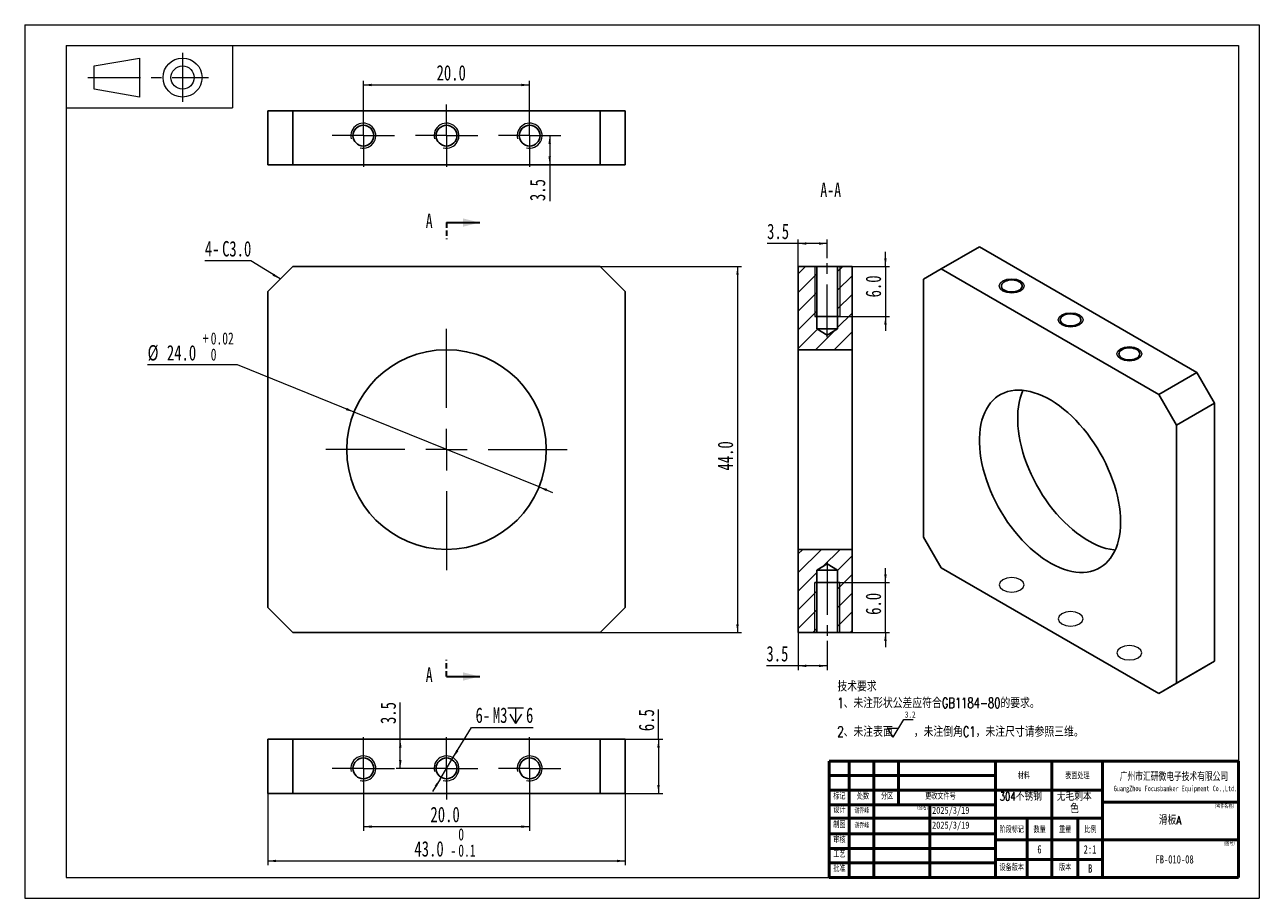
# Model space of a CAD drawing. Header units: millimetres. Extents: x 0 to 297, y 0 to 210.
import ezdxf

# ---------------------------------------------------------------- set-up
doc = ezdxf.new("R2010")
doc.units = ezdxf.units.MM
doc.linetypes.add('CENTERX2', pattern=[20.32, 12.7, -2.54, 2.54, -2.54])
doc.linetypes.add('HIDDEN', pattern=[1.905, 1.27, -0.635])
doc.styles.add('SLDTEXTSTYLE0', font='TXT', dxfattribs={"width": 0.7, "bigfont": 'bigfont'})
doc.styles.add('SLDTEXTSTYLE1', font='TXT', dxfattribs={"width": 0.7})
doc.styles.add('SLDTEXTSTYLE2', font='TXT', dxfattribs={"width": 0.75, "bigfont": 'bigfont'})
doc.styles.add('SLDTEXTSTYLE3', font='TXT', dxfattribs={"width": 0.75})
doc.dimstyles.new('SLDDIMSTYLE0', dxfattribs={"dimtxt": 3.950146, "dimasz": 2, "dimexe": 0, "dimexo": 0.0625, "dimgap": 0.987537, "dimtad": 0, "dimtih": 1, "dimtoh": 1, "dimdec": 1, "dimlfac": 0.5, "dimrnd": 1e-09, "dimzin": 4, "dimdsep": 46, "dimtxsty": 'SLDTEXTSTYLE1', "dimsah": 1, "dimcen": 0, "dimadec": 0, "dimazin": 1, "dimtol": 1, "dimtp": 0.02, "dimtfac": 1, "dimtmove": 0, "dimatfit": 3, "dimfxl": 0, "dimfrac": 2, "dimtolj": 1, "dimarcsym": 0})
doc.dimstyles.new('SLDDIMSTYLE1', dxfattribs={"dimtxt": 3.950146, "dimasz": 2, "dimexe": 0, "dimexo": 0.0625, "dimgap": 0.987537, "dimtad": 2, "dimdec": 1, "dimlfac": 0.5, "dimrnd": 1e-09, "dimzin": 4, "dimdsep": 46, "dimtxsty": 'SLDTEXTSTYLE1', "dimsah": 1, "dimcen": 0.09, "dimadec": 0, "dimazin": 1, "dimtfac": 1, "dimtofl": 0, "dimtmove": 0, "dimatfit": 3, "dimfxl": 0, "dimfrac": 2, "dimtolj": 1, "dimtzin": 12, "dimarcsym": 0})
doc.dimstyles.new('SLDDIMSTYLE2', dxfattribs={"dimtxt": 3.950146, "dimasz": 2, "dimexe": 0, "dimexo": 0.0625, "dimgap": 0.987537, "dimtad": 2, "dimdec": 1, "dimlfac": 0.5, "dimrnd": 1e-09, "dimzin": 12, "dimdsep": 46, "dimtxsty": 'SLDTEXTSTYLE1', "dimsah": 1, "dimcen": 0.09, "dimadec": 0, "dimazin": 3, "dimtfac": 1, "dimtofl": 0, "dimtmove": 0, "dimatfit": 3, "dimfxl": 0, "dimfrac": 2, "dimtolj": 1, "dimtzin": 12, "dimarcsym": 0})
doc.dimstyles.new('SLDDIMSTYLE3', dxfattribs={"dimtxt": 3.950146, "dimasz": 2, "dimexe": 0, "dimexo": 0.0625, "dimgap": 0.987537, "dimtad": 2, "dimdec": 1, "dimlfac": 0.5, "dimrnd": 1e-09, "dimzin": 4, "dimdsep": 46, "dimtxsty": 'SLDTEXTSTYLE1', "dimsah": 1, "dimcen": 0.09, "dimadec": 0, "dimazin": 1, "dimtol": 1, "dimtm": 0.1, "dimtfac": 1, "dimtdec": 1, "dimtofl": 0, "dimtmove": 0, "dimatfit": 3, "dimfxl": 0, "dimfrac": 2, "dimtolj": 1, "dimtzin": 0, "dimarcsym": 0})
doc.dimstyles.new('SLDDIMSTYLE4', dxfattribs={"dimtxt": 3.950146, "dimasz": 2, "dimexe": 0, "dimexo": 0.0625, "dimgap": 0.987537, "dimtad": 2, "dimdec": 1, "dimlfac": 0.5, "dimrnd": 1e-09, "dimzin": 12, "dimdsep": 46, "dimtxsty": 'SLDTEXTSTYLE1', "dimsah": 1, "dimcen": 0.09, "dimadec": 0, "dimazin": 3, "dimtfac": 1, "dimtdec": 1, "dimtofl": 0, "dimtmove": 0, "dimatfit": 3, "dimfxl": 0, "dimfrac": 2, "dimtolj": 1, "dimtzin": 12, "dimarcsym": 0})
doc.dimstyles.new('SLDDIMSTYLE5', dxfattribs={"dimtxt": 3.950146, "dimasz": 2, "dimexe": 0, "dimexo": 0.0625, "dimgap": 0.987537, "dimtad": 0, "dimtih": 1, "dimtoh": 1, "dimdec": 1, "dimlfac": 0.5, "dimrnd": 1e-09, "dimzin": 12, "dimdsep": 46, "dimtxsty": 'SLDTEXTSTYLE1', "dimsah": 1, "dimcen": 0, "dimadec": 0, "dimazin": 3, "dimtfac": 1, "dimtmove": 0, "dimatfit": 3, "dimfxl": 0, "dimfrac": 2, "dimtolj": 1, "dimtzin": 12, "dimarcsym": 0})
doc.dimstyles.new('SLDDIMSTYLE6', dxfattribs={"dimtxt": 3.950146, "dimasz": 2, "dimexe": 0, "dimexo": 0.0625, "dimgap": 0.987537, "dimtad": 2, "dimdec": 1, "dimlfac": 0.5, "dimrnd": 1e-09, "dimzin": 4, "dimdsep": 46, "dimtxsty": 'SLDTEXTSTYLE1', "dimsah": 1, "dimcen": 0.09, "dimadec": 0, "dimazin": 1, "dimtfac": 1, "dimtmove": 0, "dimatfit": 0, "dimfxl": 0, "dimfrac": 2, "dimtolj": 1, "dimtzin": 12, "dimarcsym": 0})

# ---------------------------------------------------------------- blocks, each defined once
blk = doc.blocks.new('SW_NOTE_0')
at = {"color": 0, "linetype": 'Continuous', "lineweight": 0}
for p, q in [((13.44, -10.29), (12.17, -8.15)), ((14.7, -8.15), (12.17, -8.15)), ((13.44, -10.29), (15.97, -6.01)), ((15.97, -6.01), (18.21, -6.01))]:
    blk.add_line(p, q, dxfattribs=at)
at = {"color": 0, "linetype": 'Continuous', "lineweight": 0, "attachment_point": 1}
for s, insert, char_height, style in [('技术要求', (0, 3.22), 2.5, 'SLDTEXTSTYLE0'), ('1、未注形状公差应符合GB1184-80的要求。', (0, -0.78), 2.5, 'SLDTEXTSTYLE0'), ('3.2', (16.24, -4.07), 1.5, 'SLDTEXTSTYLE1'), ('2、未注表面', (0, -7.68), 2.5, 'SLDTEXTSTYLE0'), ('，未注倒角C1，未注尺寸请参照三维。', (18.37, -7.68), 2.5, 'SLDTEXTSTYLE0')]:
    blk.add_mtext(s, dxfattribs=dict(at, insert=insert, char_height=char_height, style=style))
blk = doc.blocks.new('SW_NOTE_0_1')
at = {"color": 0, "linetype": 'Continuous', "lineweight": 0, "char_height": 2, "attachment_point": 2, "style": 'SLDTEXTSTYLE2'}
for s, insert in [('无毛刺本', (5.25, 2.58)), ('色', (5.31, -0.42))]:
    blk.add_mtext(s, dxfattribs=dict(at, insert=insert))
blk = doc.blocks.new('SW_NOTE_0_2')
at = {"color": 0, "linetype": 'Continuous', "lineweight": 0, "attachment_point": 2}
for s, insert, char_height, style in [('广州市汇研微电子技术有限公司', (16.21, 2.45), 1.9, 'SLDTEXTSTYLE0'), ('GuangZhou Focusbanker Equipment Co.,Ltd.', (16.58, -0.62), 1.3, 'SLDTEXTSTYLE1')]:
    blk.add_mtext(s, dxfattribs=dict(at, insert=insert, char_height=char_height, style=style))
blk = doc.blocks.new('SW_CHAMFER_DIMENSION_0')
at = {"color": 0, "linetype": 'Continuous', "lineweight": 0}
for p, q in [((11.08, 0), (0, 0)), ((18.14, -4.35), (11.08, 0))]:
    blk.add_line(p, q, dxfattribs=at)
at = {"color": 0, "linetype": 'Continuous', "lineweight": 18}
blk.add_solid([(18.14, -4.35), (16.59, -3.04), (16.28, -3.55)], dxfattribs=at)
at = {"color": 0, "linetype": 'Continuous', "lineweight": 18, "attachment_point": 1, "style": 'SLDTEXTSTYLE1'}
for s, insert, char_height in [('4-', (0, 4.77), 3.704), ('C', (4.16, 4.77), 3.7), ('3.0', (5.89, 4.77), 3.704)]:
    blk.add_mtext(s, dxfattribs=dict(at, insert=insert, char_height=char_height))
blk = doc.blocks.new('_D')
at = {"color": 7, "linetype": 'Continuous', "lineweight": 0}
for p, q in [((51.18, 128.2), (29.55, 128.2)), ((79.21, 116.87), (51.18, 128.2)), ((123.71, 98.88), (79.21, 116.87)), ((123.71, 98.88), (126.96, 97.57))]:
    blk.add_line(p, q, dxfattribs=at)
at = {"color": 7, "linetype": 'Continuous', "lineweight": 18}
for points in [[(79.21, 116.87), (77.47, 117.9), (77.25, 117.34)], [(123.71, 98.88), (125.45, 97.85), (125.68, 98.41)]]:
    blk.add_solid(points, dxfattribs=at)
at = {"color": 7, "linetype": 'Continuous', "lineweight": 18, "attachment_point": 1, "style": 'SLDTEXTSTYLE1'}
for s, insert, char_height in [('+', (42.84, 136.04), 2.91), ('0.02', (44.74, 136.04), 2.91), ('%%c', (29.55, 132.98), 3.704), ('24.0', (34.19, 132.98), 3.704), ('0', (44.74, 132.16), 2.91)]:
    blk.add_mtext(s, dxfattribs=dict(at, insert=insert, char_height=char_height))
blk = doc.blocks.new('_D_1')
at = {"color": 7, "linetype": 'Continuous', "lineweight": 0}
for p, q in [((138.46, 151.87), (172.46, 151.87)), ((171.46, 151.87), (171.46, 63.87)), ((138.46, 63.87), (172.46, 63.87))]:
    blk.add_line(p, q, dxfattribs=at)
at = {"color": 7, "linetype": 'Continuous', "lineweight": 18}
for points in [[(171.46, 151.87), (171.16, 149.87), (171.76, 149.87)], [(171.46, 63.87), (171.76, 65.87), (171.16, 65.87)]]:
    blk.add_solid(points, dxfattribs=at)
at = {"color": 7, "linetype": 'Continuous', "lineweight": 18, "insert": (166.69, 102.81), "char_height": 3.704, "attachment_point": 1, "rotation": 90, "style": 'SLDTEXTSTYLE1'}
blk.add_mtext('44.0', dxfattribs=at)
blk = doc.blocks.new('SW_CENTERMARKSYMBOL_0')
at = {"color": 0, "linetype": 'Continuous', "lineweight": 18}
for p, q in [((0, 10), (0, 29)), ((0, 0), (0, 5)), ((-10, 0), (-29, 0)), ((0, 0), (-5, 0)), ((0, 0), (0, -5)), ((0, 0), (5, 0)), ((10, 0), (29, 0)), ((0, -10), (0, -29))]:
    blk.add_line(p, q, dxfattribs=at)
blk = doc.blocks.new('_D_2')
at = {"color": 7, "linetype": 'Continuous', "lineweight": 0}
for p, q in [((90.34, 38.22), (90.34, 47.07)), ((90.34, 31.22), (90.34, 38.22)), ((93.96, 31.22), (89.34, 31.22))]:
    blk.add_line(p, q, dxfattribs=at)
at = {"color": 7, "linetype": 'Continuous', "lineweight": 18}
for points in [[(90.34, 38.22), (90.04, 36.22), (90.64, 36.22)], [(90.34, 31.22), (90.64, 33.22), (90.04, 33.22)]]:
    blk.add_solid(points, dxfattribs=at)
at = {"color": 7, "linetype": 'Continuous', "lineweight": 18, "insert": (85.57, 41.88), "char_height": 3.704, "attachment_point": 1, "rotation": 90, "style": 'SLDTEXTSTYLE1'}
blk.add_mtext('3.5', dxfattribs=at)
blk = doc.blocks.new('_D_3')
at = {"color": 7, "linetype": 'Continuous', "lineweight": 0}
for p, q in [((81.46, 23.72), (81.46, 16.22)), ((121.46, 23.72), (121.46, 16.22)), ((81.46, 17.22), (121.46, 17.22))]:
    blk.add_line(p, q, dxfattribs=at)
at = {"color": 7, "linetype": 'Continuous', "lineweight": 18}
for points in [[(81.46, 17.22), (83.46, 16.92), (83.46, 17.52)], [(121.46, 17.22), (119.46, 17.52), (119.46, 16.92)]]:
    blk.add_solid(points, dxfattribs=at)
at = {"color": 7, "linetype": 'Continuous', "lineweight": 18, "insert": (97.59, 21.99), "char_height": 3.704, "attachment_point": 1, "style": 'SLDTEXTSTYLE1'}
blk.add_mtext('20.0', dxfattribs=at)
blk = doc.blocks.new('_D_4')
at = {"color": 7, "linetype": 'Continuous', "lineweight": 0}
for p, q in [((58.46, 25.22), (58.46, 7.97)), ((144.46, 25.22), (144.46, 7.97)), ((58.46, 8.97), (144.46, 8.97))]:
    blk.add_line(p, q, dxfattribs=at)
at = {"color": 7, "linetype": 'Continuous', "lineweight": 18}
for points in [[(58.46, 8.97), (60.46, 8.67), (60.46, 9.27)], [(144.46, 8.97), (142.46, 9.27), (142.46, 8.67)]]:
    blk.add_solid(points, dxfattribs=at)
at = {"color": 7, "linetype": 'Continuous', "lineweight": 18, "attachment_point": 1, "style": 'SLDTEXTSTYLE1'}
for s, insert, char_height in [('0', (104.29, 16.81), 2.91), ('43.0', (93.73, 13.74), 3.704), ('0.1', (104.29, 12.93), 2.91), ('-', (102.38, 12.93), 2.91)]:
    blk.add_mtext(s, dxfattribs=dict(at, insert=insert, char_height=char_height))
blk = doc.blocks.new('_D_5')
at = {"color": 7, "linetype": 'Continuous', "lineweight": 0}
for p, q in [((152.46, 38.22), (152.46, 45.35)), ((144.46, 38.22), (153.46, 38.22)), ((152.46, 38.22), (152.46, 25.22)), ((144.46, 25.22), (153.46, 25.22))]:
    blk.add_line(p, q, dxfattribs=at)
at = {"color": 7, "linetype": 'Continuous', "lineweight": 18}
for points in [[(152.46, 38.22), (152.16, 36.22), (152.76, 36.22)], [(152.46, 25.22), (152.76, 27.22), (152.16, 27.22)]]:
    blk.add_solid(points, dxfattribs=at)
at = {"color": 7, "linetype": 'Continuous', "lineweight": 18, "insert": (147.69, 40.17), "char_height": 3.704, "attachment_point": 1, "rotation": 90, "style": 'SLDTEXTSTYLE1'}
blk.add_mtext('6.5', dxfattribs=at)
blk = doc.blocks.new('SW_SYMBOL_HOLE_DEPTH')
at = {"color": 0, "linetype": 'Continuous', "lineweight": 18}
for p, q in [((0, 875), (800, 875)), ((400, 875), (400, 75)), ((100, 555), (400, 75)), ((700, 555), (400, 75))]:
    blk.add_line(p, q, dxfattribs=at)
blk = doc.blocks.new('_D_6')
at = {"color": 7, "linetype": 'Continuous', "lineweight": 0}
for p, q in [((103.02, 33.78), (107.44, 41.09)), ((107.44, 41.09), (122.31, 41.09)), ((99.91, 28.65), (103.02, 33.78)), ((99.91, 28.65), (98.09, 25.66))]:
    blk.add_line(p, q, dxfattribs=at)
at = {"color": 7, "linetype": 'Continuous', "lineweight": 18}
for points in [[(103.02, 33.78), (104.31, 35.34), (103.8, 35.65)], [(99.91, 28.65), (98.62, 27.1), (99.13, 26.79)]]:
    blk.add_solid(points, dxfattribs=at)
at = {"color": 7, "linetype": 'Continuous', "lineweight": 18, "xscale": 0.004774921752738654, "yscale": 0.004774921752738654, "zscale": 0.004774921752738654}
blk.add_blockref('SW_SYMBOL_HOLE_DEPTH', (116.18, 41.62), dxfattribs=at)
at = {"color": 7, "linetype": 'Continuous', "lineweight": 18, "attachment_point": 1, "style": 'SLDTEXTSTYLE1'}
for s, insert, char_height in [('6-', (108.44, 45.86), 3.704), ('M3', (112.6, 45.86), 3.704), ('6', (120.58, 45.86), 3.7)]:
    blk.add_mtext(s, dxfattribs=dict(at, insert=insert, char_height=char_height))
blk = doc.blocks.new('SW_CENTERMARKSYMBOL_1')
at = {"color": 0, "linetype": 'Continuous', "lineweight": 18}
for p, q in [((0, 5), (0, 7.5)), ((0, 0), (0, 5)), ((-5, 0), (-7.5, 0)), ((0, 0), (-5, 0)), ((0, 0), (0, -5)), ((0, 0), (5, 0)), ((5, 0), (7.5, 0)), ((0, -5), (0, -7.5))]:
    blk.add_line(p, q, dxfattribs=at)
blk = doc.blocks.new('SW_CENTERMARKSYMBOL_2')
at = {"color": 0, "linetype": 'Continuous', "lineweight": 18}
for p, q in [((0, 5), (0, 7.5)), ((0, 0), (0, 5)), ((-5, 0), (-7.5, 0)), ((0, 0), (-5, 0)), ((0, 0), (0, -5)), ((0, 0), (5, 0)), ((5, 0), (7.5, 0)), ((0, -5), (0, -7.5))]:
    blk.add_line(p, q, dxfattribs=at)
blk = doc.blocks.new('SW_CENTERMARKSYMBOL_3')
at = {"color": 0, "linetype": 'Continuous', "lineweight": 18}
for p, q in [((0, 5), (0, 7.5)), ((0, 0), (0, 5)), ((-5, 0), (-7.5, 0)), ((0, 0), (-5, 0)), ((0, 0), (0, -5)), ((0, 0), (5, 0)), ((5, 0), (7.5, 0)), ((0, -5), (0, -7.5))]:
    blk.add_line(p, q, dxfattribs=at)
blk = doc.blocks.new('_D_7')
at = {"color": 7, "linetype": 'Continuous', "lineweight": 0}
for p, q in [((81.46, 190.83), (81.46, 196.51)), ((121.46, 190.83), (121.46, 196.51)), ((81.46, 195.51), (121.46, 195.51))]:
    blk.add_line(p, q, dxfattribs=at)
at = {"color": 7, "linetype": 'Continuous', "lineweight": 18}
for points in [[(81.46, 195.51), (83.46, 195.21), (83.46, 195.81)], [(121.46, 195.51), (119.46, 195.81), (119.46, 195.21)]]:
    blk.add_solid(points, dxfattribs=at)
at = {"color": 7, "linetype": 'Continuous', "lineweight": 18, "insert": (99.07, 200.29), "char_height": 3.704, "attachment_point": 1, "style": 'SLDTEXTSTYLE1'}
blk.add_mtext('20.0', dxfattribs=at)
blk = doc.blocks.new('_D_8')
at = {"color": 7, "linetype": 'Continuous', "lineweight": 0}
for p, q in [((126.28, 183.33), (126.28, 176.33)), ((126.28, 176.33), (126.28, 167.59))]:
    blk.add_line(p, q, dxfattribs=at)
at = {"color": 7, "linetype": 'Continuous', "lineweight": 18}
for points in [[(126.28, 183.33), (125.98, 181.33), (126.58, 181.33)], [(126.28, 176.33), (126.58, 178.33), (125.98, 178.33)]]:
    blk.add_solid(points, dxfattribs=at)
at = {"color": 7, "linetype": 'Continuous', "lineweight": 18, "insert": (121.51, 167.59), "char_height": 3.704, "attachment_point": 1, "rotation": 90, "style": 'SLDTEXTSTYLE1'}
blk.add_mtext('3.5', dxfattribs=at)
blk = doc.blocks.new('SW_CENTERMARKSYMBOL_4')
at = {"color": 0, "linetype": 'Continuous', "lineweight": 18}
for p, q in [((0, 5), (0, 7.5)), ((0, 0), (0, 5)), ((-5, 0), (-7.5, 0)), ((0, 0), (-5, 0)), ((0, 0), (0, -5)), ((0, 0), (5, 0)), ((5, 0), (7.5, 0)), ((0, -5), (0, -7.5))]:
    blk.add_line(p, q, dxfattribs=at)
blk = doc.blocks.new('SW_CENTERMARKSYMBOL_5')
at = {"color": 0, "linetype": 'Continuous', "lineweight": 18}
for p, q in [((0, 5), (0, 7.5)), ((0, 0), (0, 5)), ((-5, 0), (-7.5, 0)), ((0, 0), (-5, 0)), ((0, 0), (0, -5)), ((0, 0), (5, 0)), ((5, 0), (7.5, 0)), ((0, -5), (0, -7.5))]:
    blk.add_line(p, q, dxfattribs=at)
blk = doc.blocks.new('SW_CENTERMARKSYMBOL_6')
at = {"color": 0, "linetype": 'Continuous', "lineweight": 18}
for p, q in [((0, 5), (0, 7.5)), ((0, 0), (0, 5)), ((-5, 0), (-7.5, 0)), ((0, 0), (-5, 0)), ((0, 0), (0, -5)), ((0, 0), (5, 0)), ((5, 0), (7.5, 0)), ((0, -5), (0, -7.5))]:
    blk.add_line(p, q, dxfattribs=at)
blk = doc.blocks.new('_D_9')
at = {"color": 7, "linetype": 'Continuous', "lineweight": 0}
for p, q in [((186.05, 151.87), (186.05, 158.39)), ((193.05, 153.87), (193.05, 158.39)), ((186.05, 157.39), (178.58, 157.39)), ((193.05, 157.39), (186.05, 157.39))]:
    blk.add_line(p, q, dxfattribs=at)
at = {"color": 7, "linetype": 'Continuous', "lineweight": 18}
for points in [[(186.05, 157.39), (188.05, 157.09), (188.05, 157.69)], [(193.05, 157.39), (191.05, 157.69), (191.05, 157.09)]]:
    blk.add_solid(points, dxfattribs=at)
at = {"color": 7, "linetype": 'Continuous', "lineweight": 18, "insert": (178.58, 162.17), "char_height": 3.704, "attachment_point": 1, "style": 'SLDTEXTSTYLE1'}
blk.add_mtext('3.5', dxfattribs=at)
blk = doc.blocks.new('_D_10')
at = {"color": 7, "linetype": 'Continuous', "lineweight": 0}
for p, q in [((186.05, 63.87), (186.05, 54.87)), ((193.05, 61.87), (193.05, 54.87)), ((186.05, 55.87), (178.41, 55.87)), ((193.05, 55.87), (186.05, 55.87))]:
    blk.add_line(p, q, dxfattribs=at)
at = {"color": 7, "linetype": 'Continuous', "lineweight": 18}
for points in [[(186.05, 55.87), (188.05, 55.57), (188.05, 56.17)], [(193.05, 55.87), (191.05, 56.17), (191.05, 55.57)]]:
    blk.add_solid(points, dxfattribs=at)
at = {"color": 7, "linetype": 'Continuous', "lineweight": 18, "insert": (178.41, 60.65), "char_height": 3.704, "attachment_point": 1, "style": 'SLDTEXTSTYLE1'}
blk.add_mtext('3.5', dxfattribs=at)
blk = doc.blocks.new('_D_11')
at = {"color": 7, "linetype": 'Continuous', "lineweight": 0}
for p, q in [((207.05, 75.87), (207.05, 79.37)), ((190.05, 75.87), (208.05, 75.87)), ((207.05, 63.87), (207.05, 75.87)), ((190.05, 63.87), (208.05, 63.87)), ((207.05, 63.87), (207.05, 60.37))]:
    blk.add_line(p, q, dxfattribs=at)
at = {"color": 7, "linetype": 'Continuous', "lineweight": 18}
for points in [[(207.05, 75.87), (207.35, 77.87), (206.75, 77.87)], [(207.05, 63.87), (206.75, 61.87), (207.35, 61.87)]]:
    blk.add_solid(points, dxfattribs=at)
at = {"color": 7, "linetype": 'Continuous', "lineweight": 18, "insert": (202.28, 68.12), "char_height": 3.704, "attachment_point": 1, "rotation": 90, "style": 'SLDTEXTSTYLE1'}
blk.add_mtext('6.0', dxfattribs=at)
blk = doc.blocks.new('_D_12')
at = {"color": 7, "linetype": 'Continuous', "lineweight": 0}
for p, q in [((207.05, 151.87), (207.05, 155.37)), ((190.05, 151.87), (208.05, 151.87)), ((207.05, 151.87), (207.05, 139.87)), ((190.05, 139.87), (208.05, 139.87)), ((207.05, 139.87), (207.05, 136.37))]:
    blk.add_line(p, q, dxfattribs=at)
at = {"color": 7, "linetype": 'Continuous', "lineweight": 18}
for points in [[(207.05, 151.87), (207.35, 153.87), (206.75, 153.87)], [(207.05, 139.87), (206.75, 137.87), (207.35, 137.87)]]:
    blk.add_solid(points, dxfattribs=at)
at = {"color": 7, "linetype": 'Continuous', "lineweight": 18, "insert": (202.28, 144.44), "char_height": 3.704, "attachment_point": 1, "rotation": 90, "style": 'SLDTEXTSTYLE1'}
blk.add_mtext('6.0', dxfattribs=at)

msp = doc.modelspace()

# ---------------------------------------------------------------- hatches: boundary and pattern name
at = {"linetype": 'Continuous', "lineweight": 18}
h = msp.add_hatch(dxfattribs=at)
h.set_pattern_fill('ANSI31', angle=3e-322, style=0)
h.paths.add_polyline_path([(190.55, 151.87), (186.05, 151.87), (186.05, 131.87), (199.05, 131.87), (199.05, 151.87), (195.55, 151.87), (195.55, 136.87), (193.05, 135.37), (190.55, 136.87)], flags=0)
h = msp.add_hatch(dxfattribs=at)
h.set_pattern_fill('ANSI31', angle=3e-322, style=0)
h.paths.add_polyline_path([(199.05, 63.87), (199.05, 83.87), (186.05, 83.87), (186.05, 63.87), (190.55, 63.87), (190.55, 78.87), (193.05, 80.37), (195.55, 78.87), (195.55, 63.87)], flags=0)

# ---------------------------------------------------------------- linework, layer by layer
at = {"color": 7, "linetype": 'Continuous', "lineweight": 18}
for p, q in [((-0.01, 209.99), (296.99, 209.99)), ((-0.01, 209.99), (-0.01, -0.01)), ((296.99, 209.99), (296.99, -0.01)), ((9.99, 204.99), (291.99, 204.99)), ((9.99, 204.99), (9.99, 4.99)), ((9.99, 204.99), (49.99, 204.99)), ((9.99, 204.99), (9.99, 189.99)), ((49.99, 204.99), (49.99, 189.99)), ((291.99, 204.99), (291.99, 4.99)), ((16.7, 200.08), (27.64, 201.99)), ((27.64, 201.99), (27.64, 192.61)), ((16.7, 194.52), (16.7, 200.08)), ((27.64, 192.61), (16.7, 194.52)), ((9.99, 189.99), (49.99, 189.99)), ((190.05, 151.87), (190.05, 139.87)), ((196.05, 151.87), (196.05, 139.87)), ((190.05, 63.87), (190.05, 75.87)), ((196.05, 63.87), (196.05, 75.87)), ((9.99, 4.99), (291.99, 4.99)), ((-0.01, -0.01), (296.99, -0.01))]:
    msp.add_line(p, q, dxfattribs=at)
at = {"color": 7, "linetype": 'CENTERX2', "lineweight": 18}
for p, q in [((37.96, 203.21), (37.96, 191.46)), ((15.14, 197.3), (44.21, 197.3)), ((193.05, 134.87), (193.05, 153.87)), ((193.05, 80.87), (193.05, 61.87))]:
    msp.add_line(p, q, dxfattribs=at)
at = {"color": 7, "linetype": 'Continuous', "lineweight": 25}
for p, q in [((58.46, 176.33), (58.46, 189.33)), ((58.46, 189.33), (64.46, 189.33)), ((64.46, 189.33), (64.46, 176.33)), ((138.46, 189.33), (64.46, 189.33)), ((138.46, 176.33), (138.46, 189.33)), ((138.46, 189.33), (144.46, 189.33)), ((144.46, 189.33), (144.46, 176.33)), ((64.46, 176.33), (58.46, 176.33)), ((138.46, 176.33), (64.46, 176.33)), ((144.46, 176.33), (138.46, 176.33)), ((229.66, 156.59), (220.47, 151.28)), ((281.99, 126.38), (229.66, 156.59)), ((64.46, 151.87), (58.46, 145.87)), ((64.46, 151.87), (138.46, 151.87)), ((144.46, 145.87), (138.46, 151.87)), ((186.05, 151.87), (186.05, 131.87)), ((186.05, 151.87), (190.55, 151.87)), ((190.55, 151.87), (190.55, 136.87)), ((195.55, 151.87), (190.55, 151.87)), ((195.55, 136.87), (195.55, 151.87)), ((195.55, 151.87), (199.05, 151.87)), ((199.05, 151.87), (199.05, 131.87)), ((220.47, 151.28), (216.22, 148.83)), ((216.22, 148.83), (216.22, 86.77)), ((272.79, 121.07), (220.47, 151.28)), ((58.46, 69.87), (58.46, 145.87)), ((144.46, 145.87), (144.46, 69.87)), ((190.05, 139.87), (196.05, 139.87)), ((195.55, 136.87), (190.55, 136.87)), ((190.55, 136.87), (193.05, 135.37)), ((193.05, 135.37), (195.55, 136.87)), ((186.05, 131.87), (186.05, 83.87)), ((186.05, 131.87), (199.05, 131.87)), ((199.05, 131.87), (199.05, 83.87)), ((272.79, 121.07), (281.99, 126.38)), ((281.99, 126.38), (286.23, 119.03)), ((277.04, 113.73), (272.79, 121.07)), ((286.23, 119.03), (277.04, 113.73)), ((286.23, 56.97), (286.23, 119.03)), ((277.04, 51.67), (277.04, 113.73)), ((216.22, 86.77), (220.47, 79.43)), ((199.05, 83.87), (186.05, 83.87)), ((186.05, 83.87), (186.05, 63.87)), ((199.05, 83.87), (199.05, 63.87)), ((193.05, 80.37), (190.55, 78.87)), ((195.55, 78.87), (193.05, 80.37)), ((190.55, 78.87), (190.55, 63.87)), ((190.55, 78.87), (195.55, 78.87)), ((195.55, 63.87), (195.55, 78.87)), ((220.47, 79.43), (272.79, 49.22)), ((196.05, 75.87), (190.05, 75.87)), ((58.46, 69.87), (64.46, 63.87)), ((138.46, 63.87), (144.46, 69.87)), ((138.46, 63.87), (64.46, 63.87)), ((190.55, 63.87), (186.05, 63.87)), ((190.55, 63.87), (195.55, 63.87)), ((199.05, 63.87), (195.55, 63.87)), ((277.04, 51.67), (286.23, 56.97)), ((286.23, 56.97), (281.99, 54.52)), ((281.99, 54.52), (272.79, 49.22)), ((272.79, 49.22), (277.04, 51.67)), ((58.46, 25.22), (58.46, 38.22)), ((58.46, 38.22), (64.46, 38.22)), ((64.46, 38.22), (64.46, 25.22)), ((64.46, 38.22), (138.46, 38.22)), ((138.46, 25.22), (138.46, 38.22)), ((138.46, 38.22), (144.46, 38.22)), ((144.46, 38.22), (144.46, 25.22)), ((64.46, 25.22), (58.46, 25.22)), ((64.46, 25.22), (138.46, 25.22)), ((144.46, 25.22), (138.46, 25.22))]:
    msp.add_line(p, q, dxfattribs=at)
at = {"color": 7, "linetype": 'HIDDEN', "lineweight": 35}
for p, q in [((101.46, 162.43), (101.46, 158.43)), ((101.46, 53.31), (101.46, 57.31))]:
    msp.add_line(p, q, dxfattribs=at)
at = {"color": 7, "linetype": 'Continuous', "lineweight": 35}
for p, q in [((101.46, 162.43), (109.46, 162.43)), ((101.46, 53.31), (109.46, 53.31))]:
    msp.add_line(p, q, dxfattribs=at)
at = {"color": 7, "linetype": 'Continuous', "lineweight": 50}
for p, q in [((193.54, 32.99), (291.99, 32.99)), ((193.54, 32.99), (193.54, 4.99)), ((198.33, 32.99), (198.33, 19.27)), ((204.27, 22.49), (204.27, 32.99)), ((210.2, 22.49), (210.2, 32.99)), ((233.54, 32.99), (233.54, 4.99)), ((247.07, 32.99), (247.07, 19.27)), ((259.24, 32.77), (259.24, 19.27)), ((291.99, 32.99), (291.99, 4.99)), ((193.54, 29.49), (233.54, 29.49)), ((193.54, 29.49), (198.54, 29.49)), ((193.54, 26.02), (233.54, 26.02)), ((193.54, 26.02), (198.54, 26.02)), ((259.24, 26.02), (233.54, 26.02)), ((193.54, 22.49), (233.54, 22.49)), ((193.54, 22.49), (198.33, 22.49)), ((198.33, 22.49), (198.33, 19.27)), ((204.27, 19.27), (204.27, 22.49)), ((217.76, 22.49), (217.76, 4.99)), ((259.24, 23.08), (291.99, 23.08)), ((193.54, 19.27), (198.33, 19.27)), ((193.54, 19.27), (198.33, 19.27)), ((198.33, 19.27), (204.27, 19.27)), ((198.33, 19.27), (198.33, 15.49)), ((198.33, 19.27), (204.27, 19.27)), ((198.33, 19.27), (198.33, 15.49)), ((204.27, 19.27), (204.27, 15.49)), ((204.27, 19.27), (213.97, 19.27)), ((204.27, 19.27), (213.97, 19.27)), ((219.54, 19.27), (213.97, 19.27)), ((225.54, 19.27), (219.54, 19.27)), ((234.9, 19.27), (225.54, 19.27)), ((259.24, 19.27), (234.9, 19.27)), ((241.16, 19.27), (241.16, 4.99)), ((247.07, 19.27), (247.07, 4.99)), ((253.33, 19.27), (253.33, 4.99)), ((259.24, 14.02), (259.24, 19.27)), ((193.54, 15.49), (198.33, 15.49)), ((198.33, 15.49), (193.54, 15.49)), ((198.33, 15.49), (198.33, 11.99)), ((198.33, 15.49), (204.27, 15.49)), ((204.27, 15.49), (198.33, 15.49)), ((198.33, 15.49), (198.33, 11.99)), ((204.27, 15.49), (204.27, 11.99)), ((213.97, 15.49), (204.27, 15.49)), ((219.54, 15.49), (213.97, 15.49)), ((225.54, 15.49), (219.54, 15.49)), ((233.54, 15.49), (225.54, 15.49)), ((198.33, 11.99), (193.54, 11.99)), ((193.54, 11.99), (198.33, 11.99)), ((198.33, 11.99), (198.33, 8.49)), ((204.27, 11.99), (198.33, 11.99)), ((198.33, 11.99), (204.27, 11.99)), ((198.33, 11.99), (198.33, 8.49)), ((204.27, 11.99), (204.27, 8.49)), ((213.97, 11.99), (204.27, 11.99)), ((219.54, 11.99), (213.97, 11.99)), ((225.54, 11.99), (219.54, 11.99)), ((233.54, 11.99), (225.54, 11.99)), ((259.24, 14.02), (233.54, 14.02)), ((259.24, 14.02), (291.99, 14.02)), ((259.24, 14.02), (259.24, 9.3)), ((259.24, 9.3), (233.54, 9.3)), ((259.24, 4.99), (259.24, 9.3)), ((193.54, 8.49), (198.33, 8.49)), ((198.33, 8.49), (193.54, 8.49)), ((198.33, 8.49), (198.33, 4.99)), ((198.33, 8.49), (204.27, 8.49)), ((198.33, 8.49), (204.27, 8.49)), ((198.33, 8.49), (198.33, 4.99)), ((204.27, 8.49), (204.27, 4.99)), ((213.97, 8.49), (204.27, 8.49)), ((219.54, 8.49), (213.97, 8.49)), ((225.54, 8.49), (219.54, 8.49)), ((233.54, 8.49), (225.54, 8.49)), ((193.54, 4.99), (291.99, 4.99))]:
    msp.add_line(p, q, dxfattribs=at)
at = {"color": 7, "linetype": 'Continuous', "lineweight": 18, "flags": 128}
for points in [[(235.32, 145.97), (234.67, 146.54), (234.44, 147.2), (234.67, 147.86), (235.32, 148.42), (236.29, 148.8), (237.44, 148.93), (238.59, 148.8), (239.56, 148.42), (240.21, 147.86), (240.44, 147.2), (240.21, 146.54), (239.56, 145.97), (238.59, 145.6), (237.44, 145.47), (236.29, 145.6), (235.32, 145.97)], [(249.46, 137.81), (248.81, 138.37), (248.58, 139.03), (248.81, 139.7), (249.46, 140.26), (250.43, 140.63), (251.58, 140.77), (252.73, 140.63), (253.7, 140.26), (254.35, 139.7), (254.58, 139.03), (254.35, 138.37), (253.7, 137.81), (252.73, 137.43), (251.58, 137.3), (250.43, 137.43), (249.46, 137.81)], [(263.6, 129.65), (262.95, 130.21), (262.72, 130.87), (262.95, 131.53), (263.6, 132.1), (264.57, 132.47), (265.72, 132.6), (266.87, 132.47), (267.84, 132.1), (268.49, 131.53), (268.72, 130.87), (268.49, 130.21), (267.84, 129.65), (266.87, 129.27), (265.72, 129.14), (264.57, 129.27), (263.6, 129.65)], [(239.56, 76.57), (238.59, 76.94), (237.44, 77.07), (236.29, 76.94), (235.32, 76.57), (234.67, 76.01), (234.44, 75.34), (234.67, 74.68), (235.32, 74.12), (236.29, 73.74), (237.44, 73.61), (238.59, 73.74), (239.56, 74.12), (240.21, 74.68), (240.44, 75.34), (240.21, 76.01), (239.56, 76.57)], [(253.7, 68.4), (252.73, 68.78), (251.58, 68.91), (250.43, 68.78), (249.46, 68.4), (248.81, 67.84), (248.58, 67.18), (248.81, 66.52), (249.46, 65.95), (250.43, 65.58), (251.58, 65.45), (252.73, 65.58), (253.7, 65.95), (254.35, 66.52), (254.58, 67.18), (254.35, 67.84), (253.7, 68.4)], [(267.84, 60.24), (266.87, 60.61), (265.72, 60.75), (264.57, 60.61), (263.6, 60.24), (262.95, 59.68), (262.72, 59.01), (262.95, 58.35), (263.6, 57.79), (264.57, 57.41), (265.72, 57.28), (266.87, 57.41), (267.84, 57.79), (268.49, 58.35), (268.72, 59.01), (268.49, 59.68), (267.84, 60.24)]]:
    msp.add_lwpolyline(points, dxfattribs=at)
at = {"color": 7, "linetype": 'Continuous', "lineweight": 25, "flags": 128}
for points in [[(235.67, 146.18), (236.03, 146.01), (236.43, 145.88), (236.87, 145.79), (237.32, 145.76), (237.78, 145.77), (238.23, 145.83), (238.65, 145.94), (239.04, 146.09), (239.36, 146.28), (239.62, 146.5), (239.81, 146.74), (239.91, 147), (239.94, 147.27), (239.87, 147.53), (239.72, 147.78), (239.5, 148.01), (239.21, 148.22), (238.85, 148.39), (238.45, 148.52), (238.01, 148.6), (237.55, 148.64), (237.09, 148.63), (236.64, 148.57), (236.22, 148.46), (235.84, 148.31), (235.51, 148.12), (235.25, 147.9), (235.07, 147.66), (234.96, 147.4), (234.94, 147.13), (235, 146.87), (235.15, 146.62), (235.38, 146.38), (235.67, 146.18)], [(249.81, 138.01), (250.17, 137.84), (250.57, 137.71), (251.01, 137.63), (251.46, 137.59), (251.93, 137.61), (252.37, 137.67), (252.8, 137.77), (253.18, 137.92), (253.5, 138.11), (253.76, 138.33), (253.95, 138.58), (254.06, 138.84), (254.08, 139.1), (254.01, 139.37), (253.87, 139.62), (253.64, 139.85), (253.35, 140.06), (252.99, 140.23), (252.59, 140.35), (252.15, 140.44), (251.7, 140.48), (251.23, 140.46), (250.79, 140.4), (250.36, 140.3), (249.98, 140.14), (249.66, 139.96), (249.4, 139.74), (249.21, 139.49), (249.1, 139.23), (249.08, 138.97), (249.15, 138.7), (249.29, 138.45), (249.52, 138.22), (249.81, 138.01)], [(263.95, 129.85), (264.31, 129.68), (264.71, 129.55), (265.15, 129.47), (265.61, 129.43), (266.07, 129.44), (266.52, 129.5), (266.94, 129.61), (267.32, 129.76), (267.65, 129.95), (267.91, 130.17), (268.09, 130.41), (268.2, 130.67), (268.22, 130.94), (268.16, 131.2), (268.01, 131.45), (267.78, 131.69), (267.49, 131.89), (267.14, 132.06), (266.73, 132.19), (266.29, 132.28), (265.84, 132.31), (265.38, 132.3), (264.93, 132.24), (264.51, 132.13), (264.13, 131.98), (263.8, 131.79), (263.54, 131.57), (263.35, 131.33), (263.25, 131.07), (263.22, 130.8), (263.29, 130.54), (263.44, 130.29), (263.66, 130.05), (263.95, 129.85)], [(263.6, 90.45), (263.57, 91.64), (263.48, 92.86), (263.33, 94.11), (263.12, 95.38), (262.85, 96.66), (262.52, 97.96), (262.13, 99.27), (261.69, 100.58), (261.2, 101.89), (260.65, 103.19), (260.06, 104.49), (259.41, 105.77), (258.72, 107.02), (257.99, 108.26), (257.21, 109.46), (256.4, 110.63), (255.55, 111.77), (254.67, 112.86), (253.76, 113.91), (252.83, 114.91), (251.87, 115.86), (250.9, 116.75), (249.91, 117.58), (248.91, 118.35), (247.9, 119.06), (246.88, 119.7), (245.87, 120.27), (244.86, 120.76), (243.85, 121.19), (242.85, 121.54), (241.87, 121.81), (240.91, 122), (239.96, 122.12), (239.04, 122.16), (238.14, 122.12), (237.28, 122), (236.45, 121.81), (235.66, 121.53), (234.9, 121.18), (234.19, 120.76), (233.52, 120.26), (232.9, 119.69), (232.33, 119.06), (231.81, 118.35), (231.34, 117.58), (230.93, 116.75), (230.57, 115.85), (230.27, 114.91), (230.03, 113.91), (229.85, 112.86), (229.73, 111.76), (229.67, 110.63), (229.67, 109.46), (229.73, 108.25), (229.85, 107.02), (230.03, 105.76), (230.27, 104.48), (230.57, 103.19), (230.93, 101.88), (231.34, 100.57), (231.81, 99.26), (232.33, 97.96), (232.9, 96.66), (233.52, 95.37), (234.19, 94.1), (234.9, 92.86), (235.66, 91.63), (236.45, 90.45), (237.28, 89.29), (238.14, 88.18), (239.04, 87.1), (239.96, 86.08), (240.91, 85.11), (241.87, 84.19), (242.85, 83.32), (243.85, 82.52), (244.86, 81.78), (245.87, 81.11), (246.88, 80.51), (247.9, 79.98), (248.91, 79.51), (249.91, 79.13), (250.9, 78.82), (251.87, 78.58), (252.83, 78.43), (253.76, 78.35), (254.67, 78.35), (255.55, 78.43), (256.4, 78.59), (257.21, 78.82), (257.99, 79.13), (258.72, 79.52), (259.41, 79.98), (260.06, 80.51), (260.65, 81.12), (261.2, 81.79), (261.69, 82.53), (262.13, 83.33), (262.52, 84.19), (262.85, 85.11), (263.12, 86.09), (263.33, 87.11), (263.48, 88.18), (263.57, 89.3), (263.6, 90.45)], [(240.14, 122.1), (240.12, 122.05), (239.76, 121.16), (239.46, 120.21), (239.22, 119.21), (239.04, 118.16), (238.92, 117.07), (238.86, 115.93), (238.86, 114.76), (238.92, 113.56), (239.04, 112.32), (239.22, 111.06), (239.46, 109.79), (239.76, 108.49), (240.12, 107.19), (240.53, 105.88), (241, 104.57), (241.52, 103.26), (242.09, 101.96), (242.71, 100.68), (243.38, 99.41), (244.09, 98.16), (244.85, 96.94), (245.64, 95.75), (246.47, 94.6), (247.34, 93.48), (248.23, 92.41), (249.15, 91.39), (250.1, 90.41), (251.06, 89.49), (252.05, 88.63), (253.04, 87.83), (254.05, 87.09), (255.06, 86.42), (256.08, 85.81), (257.09, 85.28), (258.1, 84.82), (259.1, 84.44), (260.09, 84.12), (261.07, 83.89), (262.02, 83.73), (262.31, 83.7)]]:
    msp.add_lwpolyline(points, dxfattribs=at)
at = {"color": 7, "linetype": 'Continuous', "lineweight": 18}
for radius in [4.69, 2.78]:
    msp.add_circle((37.96, 197.3), radius, dxfattribs=at)
at = {"color": 7, "linetype": 'Continuous', "lineweight": 25}
for centre, radius in [((81.46, 183.33), 2.5), ((101.46, 183.33), 2.5), ((121.46, 183.33), 2.5), ((101.46, 107.87), 24), ((81.46, 31.22), 2.5), ((101.46, 31.22), 2.5), ((121.46, 31.22), 2.5)]:
    msp.add_circle(centre, radius, dxfattribs=at)
at = {"color": 7, "linetype": 'Continuous', "lineweight": 18}
for centre in [(81.46, 183.33), (81.46, 183.33), (101.46, 183.33), (101.46, 183.33), (121.46, 183.33), (121.46, 183.33), (81.46, 31.22), (81.46, 31.22), (101.46, 31.22), (101.46, 31.22), (121.46, 31.22), (121.46, 31.22)]:
    msp.add_arc(centre, 3, 255, 195, dxfattribs=at)
at = {"color": 7, "linetype": 'Continuous', "lineweight": 35}
for points in [[(109.46, 162.43), (105.46, 163.43), (105.46, 161.43)], [(109.46, 53.31), (105.46, 54.31), (105.46, 52.31)]]:
    msp.add_solid(points, dxfattribs=at)

# ---------------------------------------------------------------- block references
at = {"color": 7, "linetype": 'Continuous', "lineweight": 18}
for name, p in [('SW_CENTERMARKSYMBOL_4', (81.46, 183.33)), ('SW_CENTERMARKSYMBOL_5', (101.46, 183.33)), ('SW_CENTERMARKSYMBOL_6', (121.46, 183.33)), ('SW_CHAMFER_DIMENSION_0', (43.32, 153.22)), ('SW_CENTERMARKSYMBOL_0', (101.46, 107.87)), ('SW_CENTERMARKSYMBOL_1', (81.46, 31.22)), ('SW_CENTERMARKSYMBOL_2', (101.46, 31.22)), ('SW_CENTERMARKSYMBOL_3', (121.46, 31.22))]:
    msp.add_blockref(name, p, dxfattribs=at)
at = {"color": 7, "linetype": 'Continuous', "lineweight": 0}
for name, p in [('SW_NOTE_0', (195.49, 48.99)), ('SW_NOTE_0_2', (260.25, 27.66)), ('SW_NOTE_0_1', (247.22, 22.88))]:
    msp.add_blockref(name, p, dxfattribs=at)

# ---------------------------------------------------------------- texts
at = {"color": 7, "linetype": 'Continuous', "lineweight": 18, "insert": (193.88, 172.06), "char_height": 3.5, "attachment_point": 2, "style": 'SLDTEXTSTYLE1'}
msp.add_mtext('A-A', dxfattribs=at)
at = {"color": 7, "linetype": 'Continuous', "char_height": 3.5, "attachment_point": 1, "style": 'SLDTEXTSTYLE1'}
for insert in [(96.46, 164.6), (96.46, 55.48)]:
    msp.add_mtext('A', dxfattribs=dict(at, insert=insert))
at = {"color": 7, "linetype": 'Continuous', "lineweight": 0}
for s, insert, char_height, attachment_point, style in [('材料', (240.34, 30.16), 1.5, 2, 'SLDTEXTSTYLE0'), ('表面处理', (253.23, 30.16), 1.5, 2, 'SLDTEXTSTYLE0'), ('标记', (195.97, 25.26), 1.5, 2, 'SLDTEXTSTYLE0'), ('处数', (201.65, 25.26), 1.5, 2, 'SLDTEXTSTYLE0'), ('分区', (207.44, 25.26), 1.5, 2, 'SLDTEXTSTYLE0'), ('更改文件号', (220.29, 25.26), 1.5, 2, 'SLDTEXTSTYLE0'), ('304不锈钢', (239.61, 25.48), 2, 2, 'SLDTEXTSTYLE2'), ('设计', (195.97, 22.02), 1.5, 2, 'SLDTEXTSTYLE0'), ('谢乔峰', (201.37, 21.64), 1.2, 2, 'SLDTEXTSTYLE0'), ('（签名）', (215.97, 22.29), 1, 2, 'SLDTEXTSTYLE0'), ('2025/3/19', (218.27, 21.99), 1.7, 1, 'SLDTEXTSTYLE3'), ('（零件名称）', (288.59, 22.63), 1, 2, 'SLDTEXTSTYLE0'), ('制图', (195.97, 18.41), 1.5, 2, 'SLDTEXTSTYLE0'), ('谢乔峰', (201.37, 18.09), 1.2, 2, 'SLDTEXTSTYLE0'), ('2025/3/19', (218.27, 18.44), 1.7, 1, 'SLDTEXTSTYLE3'), ('滑板A', (275.49, 19.71), 2, 2, 'SLDTEXTSTYLE2'), ('审核', (195.97, 14.78), 1.5, 2, 'SLDTEXTSTYLE0'), ('阶段标记', (237.42, 17.23), 1.5, 2, 'SLDTEXTSTYLE0'), ('数量', (244.15, 17.23), 1.5, 2, 'SLDTEXTSTYLE0'), ('重量', (250.28, 17.23), 1.5, 2, 'SLDTEXTSTYLE0'), ('比例', (256.36, 17.23), 1.5, 2, 'SLDTEXTSTYLE0'), ('6', (244.1, 12.78), 2, 2, 'SLDTEXTSTYLE3'), ('2:1', (256.26, 12.75), 2, 2, 'SLDTEXTSTYLE3'), ('（图号）', (289.78, 13.66), 1, 2, 'SLDTEXTSTYLE0'), ('工艺', (195.97, 11.32), 1.5, 2, 'SLDTEXTSTYLE0'), ('FB-010-08', (276.61, 10.36), 2, 2, 'SLDTEXTSTYLE3'), ('批准', (195.97, 7.89), 1.5, 2, 'SLDTEXTSTYLE0'), ('设备版本', (237.42, 8.13), 1.5, 2, 'SLDTEXTSTYLE0'), ('版本', (250.28, 8.13), 1.5, 2, 'SLDTEXTSTYLE0'), ('B', (256.31, 8.15), 2, 2, 'SLDTEXTSTYLE3')]:
    msp.add_mtext(s, dxfattribs=dict(at, insert=insert, char_height=char_height, attachment_point=attachment_point, style=style))

# ---------------------------------------------------------------- dimensions: what is measured, and where the dimension line sits
at = {"color": 7, "linetype": 'Continuous', "lineweight": 18}
for base, p1, p2, dimstyle, picture, middle in [((121.46, 195.51), (81.46, 190.83), (121.46, 190.83), 'SLDDIMSTYLE1', '_D_7', (102.53, 195.51)), ((186.05, 157.39), (193.05, 153.87), (186.05, 151.87), 'SLDDIMSTYLE2', '_D_9', (181.17, 157.39)), ((186.05, 55.87), (193.05, 61.87), (186.05, 63.87), 'SLDDIMSTYLE2', '_D_10', (181, 55.87)), ((121.46, 17.22), (81.46, 23.72), (121.46, 23.72), 'SLDDIMSTYLE1', '_D_3', (101.05, 17.22))]:
    dim = msp.add_linear_dim(base=base, p1=p1, p2=p2, dimstyle=dimstyle, dxfattribs=at)
    dim.commit()
    dim.dimension.update_dxf_attribs({"geometry": picture, "text_midpoint": middle, "dimtype": 160})
for base, p1, p2, angle, dimstyle, picture, middle in [((126.28, 176.33), (128.96, 183.33), (144.46, 176.33), 90, 'SLDDIMSTYLE2', '_D_8', (126.28, 170.18)), ((207.05, 139.87), (190.05, 151.87), (190.05, 139.87), 90, 'SLDDIMSTYLE6', '_D_12', (207.05, 147.04)), ((171.46, 63.87), (138.46, 151.87), (138.46, 63.87), 90, 'SLDDIMSTYLE1', '_D_1', (171.46, 106.27)), ((207.05, 75.87), (190.05, 63.87), (190.05, 75.87), 90, 'SLDDIMSTYLE6', '_D_11', (207.05, 70.71)), ((90.34, 38.22), (93.96, 31.22), (58.46, 38.22), 90, 'SLDDIMSTYLE2', '_D_2', (90.34, 44.48)), ((152.46, 25.22), (144.46, 38.22), (144.46, 25.22), 90, 'SLDDIMSTYLE4', '_D_5', (152.46, 42.76)), ((144.46, 8.97), (58.46, 25.22), (144.46, 25.22), 0, 'SLDDIMSTYLE3', '_D_4', (101.05, 8.97))]:
    dim = msp.add_linear_dim(base=base, p1=p1, p2=p2, angle=angle, dimstyle=dimstyle, dxfattribs=at)
    dim.commit()
    dim.dimension.update_dxf_attribs({"geometry": picture, "text_midpoint": middle, "dimtype": 160})
dim = msp.add_diameter_dim_2p(p1=(79.21, 116.87), p2=(123.71, 98.88), dimstyle='SLDDIMSTYLE0', dxfattribs=at)
dim.commit()
dim.dimension.update_dxf_attribs({"geometry": '_D', "text_midpoint": (39.86, 132.19), "dimtype": 163})
dim = msp.add_diameter_dim_2p(p1=(103.02, 33.78), p2=(99.91, 28.65), text='6-M3{\\fGDT;x}6', dimstyle='SLDDIMSTYLE5', override={"dimpost": '<>'}, dxfattribs=at)
dim.commit()
dim.dimension.update_dxf_attribs({"geometry": '_D_6', "text_midpoint": (115.37, 44.04), "dimtype": 163})

doc.saveas('drawing.dxf')
